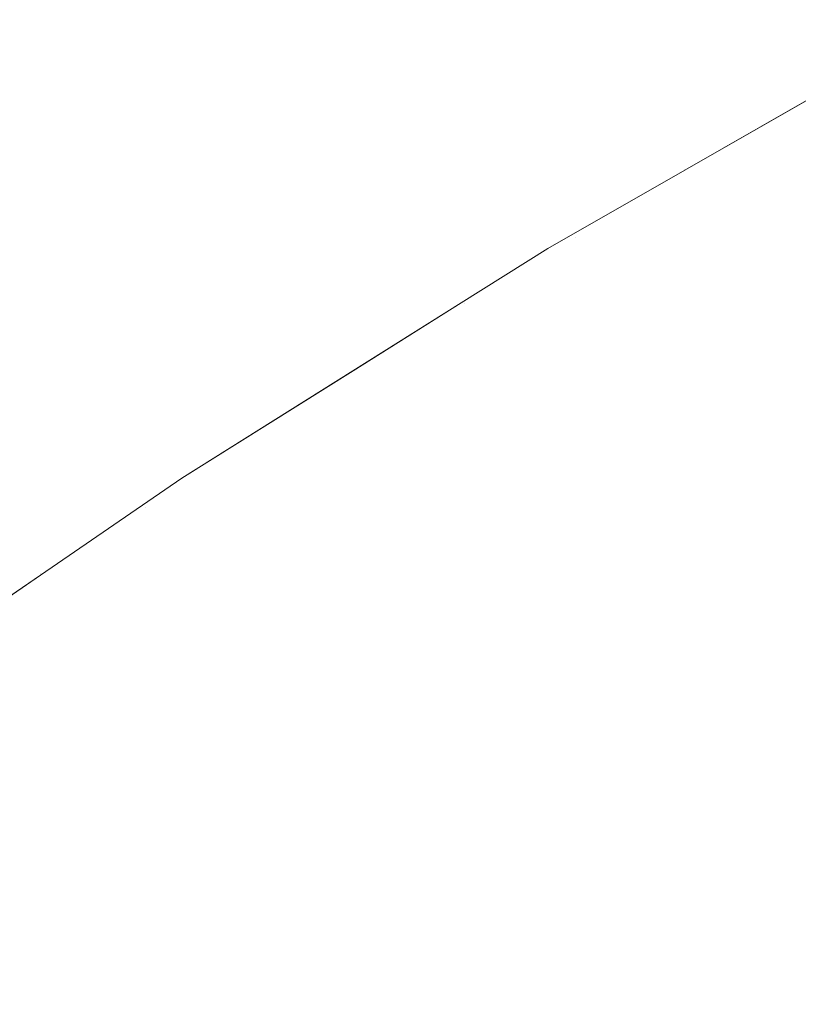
# Model space of a CAD drawing. Header units: centimetres. Extents: x -44.1 to 45.2, y 4.2 to 6.
# Tile 82 of 256: x -44.051 to -44.0399, y 5.9599 to 5.9739. Entities that reach past the tile are written whole.
import ezdxf

# ---------------------------------------------------------------- set-up
doc = ezdxf.new("R2010")
doc.units = ezdxf.units.CM
doc.header["$LTSCALE"] = 2.54
doc.layers.add('Lucido design-1', color=7, linetype='Continuous')

# ---------------------------------------------------------------- blocks, each defined once
blk = doc.blocks.new('Gruppo-4-1')
at = {"color": 7, "linetype": 'Continuous', "lineweight": 9}
for points, invisible_edges in [([(-44.038257, 5.973602, -2312.420608), (-44.03781, 5.973864, -2312.42217), (-44.041536, 5.971731, -2312.42217)], 9), ([(-44.041536, 5.971731, -2312.42217), (-44.03781, 5.973864, -2312.42217), (-44.03781, 5.973864, -2313.02217), (-44.03991, 5.972661, -2313.02217)], 10), ([(-44.041536, 5.971731, -2312.42217), (-44.041537, 5.971748, -2312.420608), (-44.038257, 5.973602, -2312.420608)], 11), ([(-44.041537, 5.971748, -2312.420608), (-44.041494, 5.971722, -2312.419046), (-44.038215, 5.973575, -2312.419046), (-44.038257, 5.973602, -2312.420608)], 15), ([(-44.038146, 5.973531, -2312.417485), (-44.038215, 5.973575, -2312.419046), (-44.041494, 5.971722, -2312.419046), (-44.041423, 5.971678, -2312.417485)], 15), ([(-44.041423, 5.971678, -2312.417485), (-44.041323, 5.971617, -2312.415926), (-44.038049, 5.973468, -2312.415926), (-44.038146, 5.973531, -2312.417485)], 15), ([(-44.037925, 5.973387, -2312.414369), (-44.038049, 5.973468, -2312.415926), (-44.041323, 5.971617, -2312.415926), (-44.041195, 5.971538, -2312.414369)], 15), ([(-44.041195, 5.971538, -2312.414369), (-44.041039, 5.971442, -2312.412816), (-44.037773, 5.973289, -2312.412816), (-44.037925, 5.973387, -2312.414369)], 15), ([(-44.037593, 5.973173, -2312.411265), (-44.037773, 5.973289, -2312.412816), (-44.041039, 5.971442, -2312.412816), (-44.040854, 5.971329, -2312.411265)], 15), ([(-44.040854, 5.971329, -2312.411265), (-44.040642, 5.971199, -2312.409719), (-44.037387, 5.973039, -2312.409719), (-44.037593, 5.973173, -2312.411265)], 15), ([(-44.037153, 5.972888, -2312.408177), (-44.037387, 5.973039, -2312.409719), (-44.040642, 5.971199, -2312.409719), (-44.040401, 5.971052, -2312.408177)], 15), ([(-44.040401, 5.971052, -2312.408177), (-44.040133, 5.970887, -2312.40664), (-44.036893, 5.972719, -2312.40664), (-44.037153, 5.972888, -2312.408177)], 15), ([(-44.03991, 5.972661, -2313.02217), (-44.041536, 5.971731, -2313.02217), (-44.041536, 5.971731, -2312.42217)], 10), ([(-44.039869, 5.972653, -2313.025294), (-44.041494, 5.971722, -2313.025294), (-44.041536, 5.971731, -2313.02217), (-44.03991, 5.972661, -2313.02217)], 11), ([(-44.039701, 5.972546, -2313.028414), (-44.041323, 5.971617, -2313.028414), (-44.041494, 5.971722, -2313.025294), (-44.039869, 5.972653, -2313.025294)], 15), ([(-44.036606, 5.972533, -2312.405108), (-44.036893, 5.972719, -2312.40664), (-44.040133, 5.970887, -2312.40664), (-44.039838, 5.970706, -2312.405108)], 15), ([(-44.03942, 5.97237, -2313.031524), (-44.041039, 5.971442, -2313.031524), (-44.041323, 5.971617, -2313.028414), (-44.039701, 5.972546, -2313.028414)], 15), ([(-44.039029, 5.972123, -2313.034621), (-44.040642, 5.971199, -2313.034621), (-44.041039, 5.971442, -2313.031524), (-44.03942, 5.97237, -2313.031524)], 15), ([(-44.038528, 5.971807, -2313.0377), (-44.040133, 5.970887, -2313.0377), (-44.040642, 5.971199, -2313.034621), (-44.039029, 5.972123, -2313.034621)], 15), ([(-44.037918, 5.971423, -2313.040757), (-44.039515, 5.970508, -2313.040757), (-44.040133, 5.970887, -2313.0377), (-44.038528, 5.971807, -2313.0377)], 15), ([(-44.043475, 5.970621, -2312.42217), (-44.044697, 5.969863, -2312.420608), (-44.041537, 5.971748, -2312.420608)], 11), ([(-44.044697, 5.969863, -2312.420608), (-44.044654, 5.969837, -2312.419046), (-44.041494, 5.971722, -2312.419046), (-44.041537, 5.971748, -2312.420608)], 15), ([(-44.041423, 5.971678, -2312.417485), (-44.041494, 5.971722, -2312.419046), (-44.044654, 5.969837, -2312.419046), (-44.04458, 5.969794, -2312.417485)], 15), ([(-44.04458, 5.969794, -2312.417485), (-44.044478, 5.969735, -2312.415926), (-44.041323, 5.971617, -2312.415926), (-44.041423, 5.971678, -2312.417485)], 15), ([(-44.041537, 5.971748, -2312.420608), (-44.041536, 5.971731, -2312.42217), (-44.043475, 5.970621, -2312.42217)], 9), ([(-44.041536, 5.971731, -2313.02217), (-44.043475, 5.970621, -2313.02217), (-44.043475, 5.970621, -2312.42217), (-44.041536, 5.971731, -2312.42217)], 10), ([(-44.043089, 5.970783, -2313.025294), (-44.043475, 5.970621, -2313.02217), (-44.041536, 5.971731, -2313.02217)], 9), ([(-44.041536, 5.971731, -2313.02217), (-44.041494, 5.971722, -2313.025294), (-44.043089, 5.970783, -2313.025294)], 11), ([(-44.043089, 5.970783, -2313.025294), (-44.041494, 5.971722, -2313.025294), (-44.041323, 5.971617, -2313.028414), (-44.042915, 5.97068, -2313.028414)], 15), ([(-44.041195, 5.971538, -2312.414369), (-44.041323, 5.971617, -2312.415926), (-44.044478, 5.969735, -2312.415926), (-44.044346, 5.969658, -2312.414369)], 15), ([(-44.044346, 5.969658, -2312.414369), (-44.044186, 5.969565, -2312.412816), (-44.041039, 5.971442, -2312.412816), (-44.041195, 5.971538, -2312.414369)], 15), ([(-44.042915, 5.97068, -2313.028414), (-44.041323, 5.971617, -2313.028414), (-44.041039, 5.971442, -2313.031524), (-44.042627, 5.970507, -2313.031524)], 15), ([(-44.040854, 5.971329, -2312.411265), (-44.041039, 5.971442, -2312.412816), (-44.044186, 5.969565, -2312.412816), (-44.043996, 5.969455, -2312.411265)], 15), ([(-44.042627, 5.970507, -2313.031524), (-44.041039, 5.971442, -2313.031524), (-44.040642, 5.971199, -2313.034621), (-44.042225, 5.970267, -2313.034621)], 15), ([(-44.043996, 5.969455, -2312.411265), (-44.043778, 5.969328, -2312.409719), (-44.040642, 5.971199, -2312.409719), (-44.040854, 5.971329, -2312.411265)], 15), ([(-44.040401, 5.971052, -2312.408177), (-44.040642, 5.971199, -2312.409719), (-44.043778, 5.969328, -2312.409719), (-44.043531, 5.969184, -2312.408177)], 15), ([(-44.042225, 5.970267, -2313.034621), (-44.040642, 5.971199, -2313.034621), (-44.040133, 5.970887, -2313.0377), (-44.041709, 5.969959, -2313.0377)], 15), ([(-44.043531, 5.969184, -2312.408177), (-44.043256, 5.969024, -2312.40664), (-44.040133, 5.970887, -2312.40664), (-44.040401, 5.971052, -2312.408177)], 15), ([(-44.039838, 5.970706, -2312.405108), (-44.040133, 5.970887, -2312.40664), (-44.043256, 5.969024, -2312.40664), (-44.042953, 5.968848, -2312.405108)], 15), ([(-44.041709, 5.969959, -2313.0377), (-44.040133, 5.970887, -2313.0377), (-44.039515, 5.970508, -2313.040757), (-44.041083, 5.969585, -2313.040757)], 15), ([(-44.043475, 5.970621, -2313.02217), (-44.043089, 5.970783, -2313.025294), (-44.044654, 5.969837, -2313.025294)], 11), ([(-44.042915, 5.97068, -2313.028414), (-44.044478, 5.969735, -2313.028414), (-44.044654, 5.969837, -2313.025294), (-44.043089, 5.970783, -2313.025294)], 15), ([(-44.042953, 5.968848, -2312.405108), (-44.042621, 5.968655, -2312.403583), (-44.039515, 5.970508, -2312.403583), (-44.039838, 5.970706, -2312.405108)], 15), ([(-44.043475, 5.970621, -2312.42217), (-44.0447, 5.969852, -2312.42217), (-44.044697, 5.969863, -2312.420608)], 10), ([(-44.0447, 5.969852, -2312.42217), (-44.043475, 5.970621, -2312.42217), (-44.043475, 5.970621, -2313.02217), (-44.0447, 5.969852, -2313.02217)], 10), ([(-44.044654, 5.969837, -2313.025294), (-44.0447, 5.969852, -2313.02217), (-44.043475, 5.970621, -2313.02217)], 9), ([(-44.042627, 5.970507, -2313.031524), (-44.044186, 5.969565, -2313.031524), (-44.044478, 5.969735, -2313.028414), (-44.042915, 5.97068, -2313.028414)], 15), ([(-44.042225, 5.970267, -2313.034621), (-44.043778, 5.969328, -2313.034621), (-44.044186, 5.969565, -2313.031524), (-44.042627, 5.970507, -2313.031524)], 15), ([(-44.039165, 5.970293, -2312.402065), (-44.039515, 5.970508, -2312.403583), (-44.042621, 5.968655, -2312.403583), (-44.042262, 5.968446, -2312.402065)], 15), ([(-44.041083, 5.969585, -2313.040757), (-44.039515, 5.970508, -2313.040757), (-44.038788, 5.970062, -2313.043786), (-44.040346, 5.969145, -2313.043786)], 15), ([(-44.042262, 5.968446, -2312.402065), (-44.041875, 5.968221, -2312.400554), (-44.038788, 5.970062, -2312.400554), (-44.039165, 5.970293, -2312.402065)], 15), ([(-44.041709, 5.969959, -2313.0377), (-44.043256, 5.969024, -2313.0377), (-44.043778, 5.969328, -2313.034621), (-44.042225, 5.970267, -2313.034621)], 15), ([(-44.038385, 5.969815, -2312.39905), (-44.038788, 5.970062, -2312.400554), (-44.041875, 5.968221, -2312.400554), (-44.041461, 5.96798, -2312.39905)], 15), ([(-44.040346, 5.969145, -2313.043786), (-44.038788, 5.970062, -2313.043786), (-44.037956, 5.969552, -2313.046785), (-44.039502, 5.968641, -2313.046785)], 15), ([(-44.044697, 5.969863, -2312.420608), (-44.0447, 5.969852, -2312.42217), (-44.048657, 5.96737, -2312.42217), (-44.047739, 5.967949, -2312.420608)], 13), ([(-44.047739, 5.967949, -2312.420608), (-44.047694, 5.967924, -2312.419046), (-44.044654, 5.969837, -2312.419046), (-44.044697, 5.969863, -2312.420608)], 15), ([(-44.041083, 5.969585, -2313.040757), (-44.042621, 5.968655, -2313.040757), (-44.043256, 5.969024, -2313.0377), (-44.041709, 5.969959, -2313.0377)], 15), ([(-44.048657, 5.96737, -2312.42217), (-44.0447, 5.969852, -2312.42217), (-44.0447, 5.969852, -2313.02217), (-44.046232, 5.968891, -2313.02217)], 10), ([(-44.04458, 5.969794, -2312.417485), (-44.044654, 5.969837, -2312.419046), (-44.047694, 5.967924, -2312.419046), (-44.047619, 5.967883, -2312.417485)], 15), ([(-44.047619, 5.967883, -2312.417485), (-44.047514, 5.967825, -2312.415926), (-44.044478, 5.969735, -2312.415926), (-44.04458, 5.969794, -2312.417485)], 15), ([(-44.044346, 5.969658, -2312.414369), (-44.044478, 5.969735, -2312.415926), (-44.047514, 5.967825, -2312.415926), (-44.047379, 5.967751, -2312.414369)], 15), ([(-44.046232, 5.968891, -2313.02217), (-44.0447, 5.969852, -2313.02217), (-44.044654, 5.969837, -2313.025294), (-44.046189, 5.968884, -2313.025294)], 14), ([(-44.046189, 5.968884, -2313.025294), (-44.044654, 5.969837, -2313.025294), (-44.044478, 5.969735, -2313.028414), (-44.046011, 5.968783, -2313.028414)], 15), ([(-44.046011, 5.968783, -2313.028414), (-44.044478, 5.969735, -2313.028414), (-44.044186, 5.969565, -2313.031524), (-44.045715, 5.968616, -2313.031524)], 15), ([(-44.041461, 5.96798, -2312.39905), (-44.04102, 5.967724, -2312.397555), (-44.037956, 5.969552, -2312.397555), (-44.038385, 5.969815, -2312.39905)], 15), ([(-44.047379, 5.967751, -2312.414369), (-44.047215, 5.96766, -2312.412816), (-44.044186, 5.969565, -2312.412816), (-44.044346, 5.969658, -2312.414369)], 15), ([(-44.040346, 5.969145, -2313.043786), (-44.041875, 5.968221, -2313.043786), (-44.042621, 5.968655, -2313.040757), (-44.041083, 5.969585, -2313.040757)], 15), ([(-44.043996, 5.969455, -2312.411265), (-44.044186, 5.969565, -2312.412816), (-44.047215, 5.96766, -2312.412816), (-44.04702, 5.967553, -2312.411265)], 15), ([(-44.04702, 5.967553, -2312.411265), (-44.046797, 5.967429, -2312.409719), (-44.043778, 5.969328, -2312.409719), (-44.043996, 5.969455, -2312.411265)], 15), ([(-44.045715, 5.968616, -2313.031524), (-44.044186, 5.969565, -2313.031524), (-44.043778, 5.969328, -2313.034621), (-44.045302, 5.968382, -2313.034621)], 15), ([(-44.0375, 5.969272, -2312.396068), (-44.037956, 5.969552, -2312.397555), (-44.04102, 5.967724, -2312.397555), (-44.040552, 5.967452, -2312.396068)], 15), ([(-44.043531, 5.969184, -2312.408177), (-44.043778, 5.969328, -2312.409719), (-44.046797, 5.967429, -2312.409719), (-44.046543, 5.96729, -2312.408177)], 15), ([(-44.045302, 5.968382, -2313.034621), (-44.043778, 5.969328, -2313.034621), (-44.043256, 5.969024, -2313.0377), (-44.044773, 5.968082, -2313.0377)], 15), ([(-44.046543, 5.96729, -2312.408177), (-44.046261, 5.967134, -2312.40664), (-44.043256, 5.969024, -2312.40664), (-44.043531, 5.969184, -2312.408177)], 15), ([(-44.040552, 5.967452, -2312.396068), (-44.040058, 5.967165, -2312.39459), (-44.037019, 5.968977, -2312.39459), (-44.0375, 5.969272, -2312.396068)], 15), ([(-44.042953, 5.968848, -2312.405108), (-44.043256, 5.969024, -2312.40664), (-44.046261, 5.967134, -2312.40664), (-44.04595, 5.966962, -2312.405108)], 15), ([(-44.044773, 5.968082, -2313.0377), (-44.043256, 5.969024, -2313.0377), (-44.042621, 5.968655, -2313.040757), (-44.04413, 5.967718, -2313.040757)], 15), ([(-44.039502, 5.968641, -2313.046785), (-44.04102, 5.967724, -2313.046785), (-44.041875, 5.968221, -2313.043786), (-44.040346, 5.969145, -2313.043786)], 15), ([(-44.046232, 5.968891, -2313.02217), (-44.048657, 5.96737, -2313.02217), (-44.048657, 5.96737, -2312.42217)], 10), ([(-44.046189, 5.968884, -2313.025294), (-44.047694, 5.967924, -2313.025294), (-44.048657, 5.96737, -2313.02217), (-44.046232, 5.968891, -2313.02217)], 11), ([(-44.046011, 5.968783, -2313.028414), (-44.047514, 5.967825, -2313.028414), (-44.047694, 5.967924, -2313.025294), (-44.046189, 5.968884, -2313.025294)], 15), ([(-44.036513, 5.968667, -2312.393122), (-44.037019, 5.968977, -2312.39459), (-44.040058, 5.967165, -2312.39459), (-44.039538, 5.966862, -2312.393122)], 15), ([(-44.045715, 5.968616, -2313.031524), (-44.047215, 5.96766, -2313.031524), (-44.047514, 5.967825, -2313.028414), (-44.046011, 5.968783, -2313.028414)], 15), ([(-44.04595, 5.966962, -2312.405108), (-44.04561, 5.966775, -2312.403583), (-44.042621, 5.968655, -2312.403583), (-44.042953, 5.968848, -2312.405108)], 15), ([(-44.045302, 5.968382, -2313.034621), (-44.046797, 5.967429, -2313.034621), (-44.047215, 5.96766, -2313.031524), (-44.045715, 5.968616, -2313.031524)], 15), ([(-44.042262, 5.968446, -2312.402065), (-44.042621, 5.968655, -2312.403583), (-44.04561, 5.966775, -2312.403583), (-44.045242, 5.966572, -2312.402065)], 15), ([(-44.04413, 5.967718, -2313.040757), (-44.042621, 5.968655, -2313.040757), (-44.041875, 5.968221, -2313.043786), (-44.043374, 5.96729, -2313.043786)], 15), ([(-44.038553, 5.968074, -2313.04975), (-44.040058, 5.967165, -2313.04975), (-44.04102, 5.967724, -2313.046785), (-44.039502, 5.968641, -2313.046785)], 15), ([(-44.044773, 5.968082, -2313.0377), (-44.046261, 5.967134, -2313.0377), (-44.046797, 5.967429, -2313.034621), (-44.045302, 5.968382, -2313.034621)], 15), ([(-44.045242, 5.966572, -2312.402065), (-44.044845, 5.966353, -2312.400554), (-44.041875, 5.968221, -2312.400554), (-44.042262, 5.968446, -2312.402065)], 15), ([(-44.041461, 5.96798, -2312.39905), (-44.041875, 5.968221, -2312.400554), (-44.044845, 5.966353, -2312.400554), (-44.04442, 5.966119, -2312.39905)], 15), ([(-44.043374, 5.96729, -2313.043786), (-44.041875, 5.968221, -2313.043786), (-44.04102, 5.967724, -2313.046785), (-44.042508, 5.9668, -2313.046785)], 15), ([(-44.04413, 5.967718, -2313.040757), (-44.04561, 5.966775, -2313.040757), (-44.046261, 5.967134, -2313.0377), (-44.044773, 5.968082, -2313.0377)], 15), ([(-44.037501, 5.967446, -2313.052675), (-44.038992, 5.966545, -2313.052675), (-44.040058, 5.967165, -2313.04975), (-44.038553, 5.968074, -2313.04975)], 15), ([(-44.050662, 5.966011, -2312.420608), (-44.047739, 5.967949, -2312.420608), (-44.048657, 5.96737, -2312.42217)], 11), ([(-44.050662, 5.966011, -2312.420608), (-44.050616, 5.965987, -2312.419046), (-44.047694, 5.967924, -2312.419046), (-44.047739, 5.967949, -2312.420608)], 15), ([(-44.047619, 5.967883, -2312.417485), (-44.047694, 5.967924, -2312.419046), (-44.050616, 5.965987, -2312.419046), (-44.050539, 5.965947, -2312.417485)], 15), ([(-44.048657, 5.96737, -2313.02217), (-44.047694, 5.967924, -2313.025294), (-44.04917, 5.966959, -2313.025294)], 11), ([(-44.04917, 5.966959, -2313.025294), (-44.047694, 5.967924, -2313.025294), (-44.047514, 5.967825, -2313.028414), (-44.048988, 5.966861, -2313.028414)], 15), ([(-44.04442, 5.966119, -2312.39905), (-44.043968, 5.965869, -2312.397555), (-44.04102, 5.967724, -2312.397555), (-44.041461, 5.96798, -2312.39905)], 15), ([(-44.050539, 5.965947, -2312.417485), (-44.050432, 5.965891, -2312.415926), (-44.047514, 5.967825, -2312.415926), (-44.047619, 5.967883, -2312.417485)], 15), ([(-44.047379, 5.967751, -2312.414369), (-44.047514, 5.967825, -2312.415926), (-44.050432, 5.965891, -2312.415926), (-44.050293, 5.965819, -2312.414369)], 15), ([(-44.048988, 5.966861, -2313.028414), (-44.047514, 5.967825, -2313.028414), (-44.047215, 5.96766, -2313.031524), (-44.048685, 5.966698, -2313.031524)], 15), ([(-44.050293, 5.965819, -2312.414369), (-44.050125, 5.96573, -2312.412816), (-44.047215, 5.96766, -2312.412816), (-44.047379, 5.967751, -2312.414369)], 15), ([(-44.04702, 5.967553, -2312.411265), (-44.047215, 5.96766, -2312.412816), (-44.050125, 5.96573, -2312.412816), (-44.049926, 5.965626, -2312.411265)], 15), ([(-44.048685, 5.966698, -2313.031524), (-44.047215, 5.96766, -2313.031524), (-44.046797, 5.967429, -2313.034621), (-44.048261, 5.966471, -2313.034621)], 15), ([(-44.043374, 5.96729, -2313.043786), (-44.044845, 5.966353, -2313.043786), (-44.04561, 5.966775, -2313.040757), (-44.04413, 5.967718, -2313.040757)], 15), ([(-44.040552, 5.967452, -2312.396068), (-44.04102, 5.967724, -2312.397555), (-44.043968, 5.965869, -2312.397555), (-44.043488, 5.965605, -2312.396068)], 15), ([(-44.042508, 5.9668, -2313.046785), (-44.04102, 5.967724, -2313.046785), (-44.040058, 5.967165, -2313.04975), (-44.041534, 5.966248, -2313.04975)], 15), ([(-44.049926, 5.965626, -2312.411265), (-44.049697, 5.965506, -2312.409719), (-44.046797, 5.967429, -2312.409719), (-44.04702, 5.967553, -2312.411265)], 15), ([(-44.048657, 5.96737, -2312.42217), (-44.050661, 5.965996, -2312.42217), (-44.050662, 5.966011, -2312.420608)], 10), ([(-44.050661, 5.965996, -2312.42217), (-44.048657, 5.96737, -2312.42217), (-44.048657, 5.96737, -2313.02217), (-44.050661, 5.965996, -2313.02217)], 10), ([(-44.04917, 5.966959, -2313.025294), (-44.050616, 5.965987, -2313.025294), (-44.050661, 5.965996, -2313.02217), (-44.048657, 5.96737, -2313.02217)], 11), ([(-44.046543, 5.96729, -2312.408177), (-44.046797, 5.967429, -2312.409719), (-44.049697, 5.965506, -2312.409719), (-44.049438, 5.965371, -2312.408177)], 15), ([(-44.048261, 5.966471, -2313.034621), (-44.046797, 5.967429, -2313.034621), (-44.046261, 5.967134, -2313.0377), (-44.04772, 5.96618, -2313.0377)], 15), ([(-44.043488, 5.965605, -2312.396068), (-44.042982, 5.965325, -2312.39459), (-44.040058, 5.967165, -2312.39459), (-44.040552, 5.967452, -2312.396068)], 15), ([(-44.049438, 5.965371, -2312.408177), (-44.049149, 5.965219, -2312.40664), (-44.046261, 5.967134, -2312.40664), (-44.046543, 5.96729, -2312.408177)], 15), ([(-44.042508, 5.9668, -2313.046785), (-44.043968, 5.965869, -2313.046785), (-44.044845, 5.966353, -2313.043786), (-44.043374, 5.96729, -2313.043786)], 15), ([(-44.04595, 5.966962, -2312.405108), (-44.046261, 5.967134, -2312.40664), (-44.049149, 5.965219, -2312.40664), (-44.04883, 5.965053, -2312.405108)], 15), ([(-44.04772, 5.96618, -2313.0377), (-44.046261, 5.967134, -2313.0377), (-44.04561, 5.966775, -2313.040757), (-44.047061, 5.965826, -2313.040757)], 15), ([(-44.039538, 5.966862, -2312.393122), (-44.040058, 5.967165, -2312.39459), (-44.042982, 5.965325, -2312.39459), (-44.042449, 5.965031, -2312.393122)], 15), ([(-44.041534, 5.966248, -2313.04975), (-44.040058, 5.967165, -2313.04975), (-44.038992, 5.966545, -2313.052675), (-44.040455, 5.965637, -2313.052675)], 15), ([(-44.048988, 5.966861, -2313.028414), (-44.050432, 5.965891, -2313.028414), (-44.050616, 5.965987, -2313.025294), (-44.04917, 5.966959, -2313.025294)], 15), ([(-44.04883, 5.965053, -2312.405108), (-44.048482, 5.964871, -2312.403583), (-44.04561, 5.966775, -2312.403583), (-44.04595, 5.966962, -2312.405108)], 15), ([(-44.048685, 5.966698, -2313.031524), (-44.050125, 5.96573, -2313.031524), (-44.050432, 5.965891, -2313.028414), (-44.048988, 5.966861, -2313.028414)], 15), ([(-44.041534, 5.966248, -2313.04975), (-44.042982, 5.965325, -2313.04975), (-44.043968, 5.965869, -2313.046785), (-44.042508, 5.9668, -2313.046785)], 15), ([(-44.042449, 5.965031, -2312.393122), (-44.041889, 5.964723, -2312.391665), (-44.038992, 5.966545, -2312.391665), (-44.039538, 5.966862, -2312.393122)], 15), ([(-44.048261, 5.966471, -2313.034621), (-44.049697, 5.965506, -2313.034621), (-44.050125, 5.96573, -2313.031524), (-44.048685, 5.966698, -2313.031524)], 15), ([(-44.045242, 5.966572, -2312.402065), (-44.04561, 5.966775, -2312.403583), (-44.048482, 5.964871, -2312.403583), (-44.048105, 5.964673, -2312.402065)], 15), ([(-44.047061, 5.965826, -2313.040757), (-44.04561, 5.966775, -2313.040757), (-44.044845, 5.966353, -2313.043786), (-44.046286, 5.96541, -2313.043786)], 15), ([(-44.048105, 5.964673, -2312.402065), (-44.047699, 5.964461, -2312.400554), (-44.044845, 5.966353, -2312.400554), (-44.045242, 5.966572, -2312.402065)], 15), ([(-44.038421, 5.966213, -2312.390218), (-44.038992, 5.966545, -2312.391665), (-44.041889, 5.964723, -2312.391665), (-44.041304, 5.9644, -2312.390218)], 15), ([(-44.040455, 5.965637, -2313.052675), (-44.038992, 5.966545, -2313.052675), (-44.037825, 5.965866, -2313.055559), (-44.039273, 5.964968, -2313.055559)], 15), ([(-44.04772, 5.96618, -2313.0377), (-44.049149, 5.965219, -2313.0377), (-44.049697, 5.965506, -2313.034621), (-44.048261, 5.966471, -2313.034621)], 15), ([(-44.04442, 5.966119, -2312.39905), (-44.044845, 5.966353, -2312.400554), (-44.047699, 5.964461, -2312.400554), (-44.047264, 5.964233, -2312.39905)], 15), ([(-44.046286, 5.96541, -2313.043786), (-44.044845, 5.966353, -2313.043786), (-44.043968, 5.965869, -2313.046785), (-44.045399, 5.964933, -2313.046785)], 15), ([(-44.040455, 5.965637, -2313.052675), (-44.041889, 5.964723, -2313.052675), (-44.042982, 5.965325, -2313.04975), (-44.041534, 5.966248, -2313.04975)], 15), ([(-44.047061, 5.965826, -2313.040757), (-44.048482, 5.964871, -2313.040757), (-44.049149, 5.965219, -2313.0377), (-44.04772, 5.96618, -2313.0377)], 15), ([(-44.047264, 5.964233, -2312.39905), (-44.046801, 5.963991, -2312.397555), (-44.043968, 5.965869, -2312.397555), (-44.04442, 5.966119, -2312.39905)], 15), ([(-44.041304, 5.9644, -2312.390218), (-44.040693, 5.964063, -2312.388781), (-44.037825, 5.965866, -2312.388781), (-44.038421, 5.966213, -2312.390218)], 15), ([(-44.053466, 5.964052, -2312.420608), (-44.053419, 5.964029, -2312.419046), (-44.050616, 5.965987, -2312.419046), (-44.050662, 5.966011, -2312.420608)], 15), ([(-44.053389, 5.964127, -2312.42217), (-44.053466, 5.964052, -2312.420608), (-44.050662, 5.966011, -2312.420608)], 11), ([(-44.050539, 5.965947, -2312.417485), (-44.050616, 5.965987, -2312.419046), (-44.053419, 5.964029, -2312.419046), (-44.053341, 5.96399, -2312.417485)], 15), ([(-44.050662, 5.966011, -2312.420608), (-44.050661, 5.965996, -2312.42217), (-44.053389, 5.964127, -2312.42217)], 9), ([(-44.050661, 5.965996, -2313.02217), (-44.052081, 5.965023, -2313.02217), (-44.053389, 5.964127, -2312.42217), (-44.050661, 5.965996, -2312.42217)], 10), ([(-44.053341, 5.96399, -2312.417485), (-44.053231, 5.963935, -2312.415926), (-44.050432, 5.965891, -2312.415926), (-44.050539, 5.965947, -2312.417485)], 15), ([(-44.052081, 5.965023, -2313.02217), (-44.050661, 5.965996, -2313.02217), (-44.050616, 5.965987, -2313.025294), (-44.052032, 5.96501, -2313.025294)], 14), ([(-44.052032, 5.96501, -2313.025294), (-44.050616, 5.965987, -2313.025294), (-44.050432, 5.965891, -2313.028414), (-44.051846, 5.964915, -2313.028414)], 15), ([(-44.050293, 5.965819, -2312.414369), (-44.050432, 5.965891, -2312.415926), (-44.053231, 5.963935, -2312.415926), (-44.05309, 5.963865, -2312.414369)], 15), ([(-44.05309, 5.963865, -2312.414369), (-44.052918, 5.963779, -2312.412816), (-44.050125, 5.96573, -2312.412816), (-44.050293, 5.965819, -2312.414369)], 15), ([(-44.051846, 5.964915, -2313.028414), (-44.050432, 5.965891, -2313.028414), (-44.050125, 5.96573, -2313.031524), (-44.051536, 5.964757, -2313.031524)], 15), ([(-44.046286, 5.96541, -2313.043786), (-44.047699, 5.964461, -2313.043786), (-44.048482, 5.964871, -2313.040757), (-44.047061, 5.965826, -2313.040757)], 15), ([(-44.043488, 5.965605, -2312.396068), (-44.043968, 5.965869, -2312.397555), (-44.046801, 5.963991, -2312.397555), (-44.04631, 5.963734, -2312.396068)], 15), ([(-44.045399, 5.964933, -2313.046785), (-44.043968, 5.965869, -2313.046785), (-44.042982, 5.965325, -2313.04975), (-44.044401, 5.964397, -2313.04975)], 15), ([(-44.037205, 5.965506, -2312.387357), (-44.037825, 5.965866, -2312.388781), (-44.040693, 5.964063, -2312.388781), (-44.040057, 5.963712, -2312.387357)], 15), ([(-44.049926, 5.965626, -2312.411265), (-44.050125, 5.96573, -2312.412816), (-44.052918, 5.963779, -2312.412816), (-44.052714, 5.963678, -2312.411265)], 15), ([(-44.051536, 5.964757, -2313.031524), (-44.050125, 5.96573, -2313.031524), (-44.049697, 5.965506, -2313.034621), (-44.051103, 5.964537, -2313.034621)], 15), ([(-44.052714, 5.963678, -2312.411265), (-44.05248, 5.963562, -2312.409719), (-44.049697, 5.965506, -2312.409719), (-44.049926, 5.965626, -2312.411265)], 15), ([(-44.04631, 5.963734, -2312.396068), (-44.045792, 5.963462, -2312.39459), (-44.042982, 5.965325, -2312.39459), (-44.043488, 5.965605, -2312.396068)], 15), ([(-44.039273, 5.964968, -2313.055559), (-44.040693, 5.964063, -2313.055559), (-44.041889, 5.964723, -2313.052675), (-44.040455, 5.965637, -2313.052675)], 15), ([(-44.049438, 5.965371, -2312.408177), (-44.049697, 5.965506, -2312.409719), (-44.05248, 5.963562, -2312.409719), (-44.052215, 5.96343, -2312.408177)], 15), ([(-44.051103, 5.964537, -2313.034621), (-44.049697, 5.965506, -2313.034621), (-44.049149, 5.965219, -2313.0377), (-44.050549, 5.964254, -2313.0377)], 15), ([(-44.045399, 5.964933, -2313.046785), (-44.046801, 5.963991, -2313.046785), (-44.047699, 5.964461, -2313.043786), (-44.046286, 5.96541, -2313.043786)], 15), ([(-44.040057, 5.963712, -2312.387357), (-44.039396, 5.963348, -2312.385944), (-44.036561, 5.965131, -2312.385944), (-44.037205, 5.965506, -2312.387357)], 15), ([(-44.052215, 5.96343, -2312.408177), (-44.05192, 5.963284, -2312.40664), (-44.049149, 5.965219, -2312.40664), (-44.049438, 5.965371, -2312.408177)], 15), ([(-44.042449, 5.965031, -2312.393122), (-44.042982, 5.965325, -2312.39459), (-44.045792, 5.963462, -2312.39459), (-44.045246, 5.963177, -2312.393122)], 15), ([(-44.044401, 5.964397, -2313.04975), (-44.042982, 5.965325, -2313.04975), (-44.041889, 5.964723, -2313.052675), (-44.043295, 5.963802, -2313.052675)], 15), ([(-44.04883, 5.965053, -2312.405108), (-44.049149, 5.965219, -2312.40664), (-44.05192, 5.963284, -2312.40664), (-44.051594, 5.963122, -2312.405108)], 15), ([(-44.050549, 5.964254, -2313.0377), (-44.049149, 5.965219, -2313.0377), (-44.048482, 5.964871, -2313.040757), (-44.049875, 5.96391, -2313.040757)], 15), ([(-44.051594, 5.963122, -2312.405108), (-44.051238, 5.962945, -2312.403583), (-44.048482, 5.964871, -2312.403583), (-44.04883, 5.965053, -2312.405108)], 15), ([(-44.045246, 5.963177, -2312.393122), (-44.044673, 5.962877, -2312.391665), (-44.041889, 5.964723, -2312.391665), (-44.042449, 5.965031, -2312.393122)], 15), ([(-44.048105, 5.964673, -2312.402065), (-44.048482, 5.964871, -2312.403583), (-44.051238, 5.962945, -2312.403583), (-44.050853, 5.962754, -2312.402065)], 15), ([(-44.049875, 5.96391, -2313.040757), (-44.048482, 5.964871, -2313.040757), (-44.047699, 5.964461, -2313.043786), (-44.049083, 5.963506, -2313.043786)], 15), ([(-44.044401, 5.964397, -2313.04975), (-44.045792, 5.963462, -2313.04975), (-44.046801, 5.963991, -2313.046785), (-44.045399, 5.964933, -2313.046785)], 15), ([(-44.037992, 5.964242, -2313.058396), (-44.039396, 5.963348, -2313.058396), (-44.040693, 5.964063, -2313.055559), (-44.039273, 5.964968, -2313.055559)], 15), ([(-44.041304, 5.9644, -2312.390218), (-44.041889, 5.964723, -2312.391665), (-44.044673, 5.962877, -2312.391665), (-44.044074, 5.962563, -2312.390218)], 15), ([(-44.043295, 5.963802, -2313.052675), (-44.041889, 5.964723, -2313.052675), (-44.040693, 5.964063, -2313.055559), (-44.042085, 5.963152, -2313.055559)], 15), ([(-44.050853, 5.962754, -2312.402065), (-44.050438, 5.962547, -2312.400554), (-44.047699, 5.964461, -2312.400554), (-44.048105, 5.964673, -2312.402065)], 15), ([(-44.050549, 5.964254, -2313.0377), (-44.05192, 5.963284, -2313.0377), (-44.05248, 5.963562, -2313.034621), (-44.051103, 5.964537, -2313.034621)], 15), ([(-44.047264, 5.964233, -2312.39905), (-44.047699, 5.964461, -2312.400554), (-44.050438, 5.962547, -2312.400554), (-44.049993, 5.962327, -2312.39905)], 15), ([(-44.049083, 5.963506, -2313.043786), (-44.047699, 5.964461, -2313.043786), (-44.046801, 5.963991, -2313.046785), (-44.048175, 5.963044, -2313.046785)], 15), ([(-44.043295, 5.963802, -2313.052675), (-44.044673, 5.962877, -2313.052675), (-44.045792, 5.963462, -2313.04975), (-44.044401, 5.964397, -2313.04975)], 15), ([(-44.044074, 5.962563, -2312.390218), (-44.043448, 5.962236, -2312.388781), (-44.040693, 5.964063, -2312.388781), (-44.041304, 5.9644, -2312.390218)], 15), ([(-44.049875, 5.96391, -2313.040757), (-44.051238, 5.962945, -2313.040757), (-44.05192, 5.963284, -2313.0377), (-44.050549, 5.964254, -2313.0377)], 15), ([(-44.049993, 5.962327, -2312.39905), (-44.04952, 5.962092, -2312.397555), (-44.046801, 5.963991, -2312.397555), (-44.047264, 5.964233, -2312.39905)], 15), ([(-44.040057, 5.963712, -2312.387357), (-44.040693, 5.964063, -2312.388781), (-44.043448, 5.962236, -2312.388781), (-44.042797, 5.961895, -2312.387357)], 15), ([(-44.042085, 5.963152, -2313.055559), (-44.040693, 5.964063, -2313.055559), (-44.039396, 5.963348, -2313.058396), (-44.040772, 5.962447, -2313.058396)], 15), ([(-44.049083, 5.963506, -2313.043786), (-44.050438, 5.962547, -2313.043786), (-44.051238, 5.962945, -2313.040757), (-44.049875, 5.96391, -2313.040757)], 15), ([(-44.04631, 5.963734, -2312.396068), (-44.046801, 5.963991, -2312.397555), (-44.04952, 5.962092, -2312.397555), (-44.049018, 5.961842, -2312.396068)], 15), ([(-44.048175, 5.963044, -2313.046785), (-44.046801, 5.963991, -2313.046785), (-44.045792, 5.963462, -2313.04975), (-44.047154, 5.962523, -2313.04975)], 15), ([(-44.049018, 5.961842, -2312.396068), (-44.048488, 5.961579, -2312.39459), (-44.045792, 5.963462, -2312.39459), (-44.04631, 5.963734, -2312.396068)], 15), ([(-44.042085, 5.963152, -2313.055559), (-44.043448, 5.962236, -2313.055559), (-44.044673, 5.962877, -2313.052675), (-44.043295, 5.963802, -2313.052675)], 15), ([(-44.042797, 5.961895, -2312.387357), (-44.042121, 5.961541, -2312.385944), (-44.039396, 5.963348, -2312.385944), (-44.040057, 5.963712, -2312.387357)], 15), ([(-44.048175, 5.963044, -2313.046785), (-44.04952, 5.962092, -2313.046785), (-44.050438, 5.962547, -2313.043786), (-44.049083, 5.963506, -2313.043786)], 15), ([(-44.045246, 5.963177, -2312.393122), (-44.045792, 5.963462, -2312.39459), (-44.048488, 5.961579, -2312.39459), (-44.04793, 5.961302, -2312.393122)], 15), ([(-44.047154, 5.962523, -2313.04975), (-44.045792, 5.963462, -2313.04975), (-44.044673, 5.962877, -2313.052675), (-44.046023, 5.961946, -2313.052675)], 15), ([(-44.038711, 5.96297, -2312.384543), (-44.039396, 5.963348, -2312.385944), (-44.042121, 5.961541, -2312.385944), (-44.04142, 5.961174, -2312.384543)], 15), ([(-44.040772, 5.962447, -2313.058396), (-44.039396, 5.963348, -2313.058396), (-44.038003, 5.962579, -2313.061185), (-44.039362, 5.961689, -2313.061185)], 15), ([(-44.04793, 5.961302, -2312.393122), (-44.047344, 5.961011, -2312.391665), (-44.044673, 5.962877, -2312.391665), (-44.045246, 5.963177, -2312.393122)], 15), ([(-44.047154, 5.962523, -2313.04975), (-44.048488, 5.961579, -2313.04975), (-44.04952, 5.962092, -2313.046785), (-44.048175, 5.963044, -2313.046785)], 15), ([(-44.040772, 5.962447, -2313.058396), (-44.042121, 5.961541, -2313.058396), (-44.043448, 5.962236, -2313.055559), (-44.042085, 5.963152, -2313.055559)], 15), ([(-44.050853, 5.962754, -2312.402065), (-44.051238, 5.962945, -2312.403583), (-44.053879, 5.961002, -2312.403583), (-44.053485, 5.960816, -2312.402065)], 15), ([(-44.052573, 5.961976, -2313.040757), (-44.051238, 5.962945, -2313.040757), (-44.050438, 5.962547, -2313.043786), (-44.051764, 5.961584, -2313.043786)], 15), ([(-44.04142, 5.961174, -2312.384543), (-44.040694, 5.960794, -2312.383155), (-44.038003, 5.962579, -2312.383155), (-44.038711, 5.96297, -2312.384543)], 15), ([(-44.053485, 5.960816, -2312.402065), (-44.053061, 5.960616, -2312.400554), (-44.050438, 5.962547, -2312.400554), (-44.050853, 5.962754, -2312.402065)], 15), ([(-44.044074, 5.962563, -2312.390218), (-44.044673, 5.962877, -2312.391665), (-44.047344, 5.961011, -2312.391665), (-44.046732, 5.960706, -2312.390218)], 15), ([(-44.046023, 5.961946, -2313.052675), (-44.044673, 5.962877, -2313.052675), (-44.043448, 5.962236, -2313.055559), (-44.044784, 5.961315, -2313.055559)], 15), ([(-44.049993, 5.962327, -2312.39905), (-44.050438, 5.962547, -2312.400554), (-44.053061, 5.960616, -2312.400554), (-44.052608, 5.960402, -2312.39905)], 15), ([(-44.051764, 5.961584, -2313.043786), (-44.050438, 5.962547, -2313.043786), (-44.04952, 5.962092, -2313.046785), (-44.050836, 5.961135, -2313.046785)], 15), ([(-44.046023, 5.961946, -2313.052675), (-44.047344, 5.961011, -2313.052675), (-44.048488, 5.961579, -2313.04975), (-44.047154, 5.962523, -2313.04975)], 15), ([(-44.046732, 5.960706, -2312.390218), (-44.046092, 5.960389, -2312.388781), (-44.043448, 5.962236, -2312.388781), (-44.044074, 5.962563, -2312.390218)], 15), ([(-44.037271, 5.962175, -2312.38178), (-44.038003, 5.962579, -2312.383155), (-44.040694, 5.960794, -2312.383155), (-44.039945, 5.960402, -2312.38178)], 15), ([(-44.052608, 5.960402, -2312.39905), (-44.052125, 5.960174, -2312.397555), (-44.04952, 5.962092, -2312.397555), (-44.049993, 5.962327, -2312.39905)], 15), ([(-44.039362, 5.961689, -2313.061185), (-44.040694, 5.960794, -2313.061185), (-44.042121, 5.961541, -2313.058396), (-44.040772, 5.962447, -2313.058396)], 15), ([(-44.042797, 5.961895, -2312.387357), (-44.043448, 5.962236, -2312.388781), (-44.046092, 5.960389, -2312.388781), (-44.045427, 5.960058, -2312.387357)], 15), ([(-44.044784, 5.961315, -2313.055559), (-44.043448, 5.962236, -2313.055559), (-44.042121, 5.961541, -2313.058396), (-44.043442, 5.96063, -2313.058396)], 15), ([(-44.049018, 5.961842, -2312.396068), (-44.04952, 5.962092, -2312.397555), (-44.052125, 5.960174, -2312.397555), (-44.051612, 5.959933, -2312.396068)], 15), ([(-44.050836, 5.961135, -2313.046785), (-44.04952, 5.962092, -2313.046785), (-44.048488, 5.961579, -2313.04975), (-44.049793, 5.96063, -2313.04975)], 15), ([(-44.039945, 5.960402, -2312.38178), (-44.039172, 5.959998, -2312.380418), (-44.036516, 5.961759, -2312.380418), (-44.037271, 5.962175, -2312.38178)], 15), ([(-44.044784, 5.961315, -2313.055559), (-44.046092, 5.960389, -2313.055559), (-44.047344, 5.961011, -2313.052675), (-44.046023, 5.961946, -2313.052675)], 15), ([(-44.051612, 5.959933, -2312.396068), (-44.051071, 5.959678, -2312.39459), (-44.048488, 5.961579, -2312.39459), (-44.049018, 5.961842, -2312.396068)], 15), ([(-44.045427, 5.960058, -2312.387357), (-44.044735, 5.959715, -2312.385944), (-44.042121, 5.961541, -2312.385944), (-44.042797, 5.961895, -2312.387357)], 15), ([(-44.037857, 5.960881, -2313.063922), (-44.039172, 5.959998, -2313.063922), (-44.040694, 5.960794, -2313.061185), (-44.039362, 5.961689, -2313.061185)], 15), ([(-44.050836, 5.961135, -2313.046785), (-44.052125, 5.960174, -2313.046785), (-44.053061, 5.960616, -2313.043786), (-44.051764, 5.961584, -2313.043786)], 15), ([(-44.04793, 5.961302, -2312.393122), (-44.048488, 5.961579, -2312.39459), (-44.051071, 5.959678, -2312.39459), (-44.050501, 5.959409, -2312.393122)], 15), ([(-44.049793, 5.96063, -2313.04975), (-44.048488, 5.961579, -2313.04975), (-44.047344, 5.961011, -2313.052675), (-44.048638, 5.960071, -2313.052675)], 15), ([(-44.04142, 5.961174, -2312.384543), (-44.042121, 5.961541, -2312.385944), (-44.044735, 5.959715, -2312.385944), (-44.044018, 5.959359, -2312.384543)], 15), ([(-44.043442, 5.96063, -2313.058396), (-44.042121, 5.961541, -2313.058396), (-44.040694, 5.960794, -2313.061185), (-44.041999, 5.959895, -2313.061185)], 15), ([(-44.050501, 5.959409, -2312.393122), (-44.049903, 5.959127, -2312.391665), (-44.047344, 5.961011, -2312.391665), (-44.04793, 5.961302, -2312.393122)], 15), ([(-44.043442, 5.96063, -2313.058396), (-44.044735, 5.959715, -2313.058396), (-44.046092, 5.960389, -2313.055559), (-44.044784, 5.961315, -2313.055559)], 15), ([(-44.049793, 5.96063, -2313.04975), (-44.051071, 5.959678, -2313.04975), (-44.052125, 5.960174, -2313.046785), (-44.050836, 5.961135, -2313.046785)], 15), ([(-44.044018, 5.959359, -2312.384543), (-44.043277, 5.95899, -2312.383155), (-44.040694, 5.960794, -2312.383155), (-44.04142, 5.961174, -2312.384543)], 15), ([(-44.046732, 5.960706, -2312.390218), (-44.047344, 5.961011, -2312.391665), (-44.049903, 5.959127, -2312.391665), (-44.049278, 5.958832, -2312.390218)], 15), ([(-44.048638, 5.960071, -2313.052675), (-44.047344, 5.961011, -2313.052675), (-44.046092, 5.960389, -2313.055559), (-44.047373, 5.959459, -2313.055559)], 15), ([(-44.039945, 5.960402, -2312.38178), (-44.040694, 5.960794, -2312.383155), (-44.043277, 5.95899, -2312.383155), (-44.042511, 5.95861, -2312.38178)], 15), ([(-44.041999, 5.959895, -2313.061185), (-44.040694, 5.960794, -2313.061185), (-44.039172, 5.959998, -2313.063922), (-44.04046, 5.95911, -2313.063922)], 15), ([(-44.049278, 5.958832, -2312.390218), (-44.048625, 5.958524, -2312.388781), (-44.046092, 5.960389, -2312.388781), (-44.046732, 5.960706, -2312.390218)], 15), ([(-44.048638, 5.960071, -2313.052675), (-44.049903, 5.959127, -2313.052675), (-44.051071, 5.959678, -2313.04975), (-44.049793, 5.96063, -2313.04975)], 15), ([(-44.041999, 5.959895, -2313.061185), (-44.043277, 5.95899, -2313.061185), (-44.044735, 5.959715, -2313.058396), (-44.043442, 5.96063, -2313.058396)], 15), ([(-44.045427, 5.960058, -2312.387357), (-44.046092, 5.960389, -2312.388781), (-44.048625, 5.958524, -2312.388781), (-44.047946, 5.958204, -2312.387357)], 15), ([(-44.047373, 5.959459, -2313.055559), (-44.046092, 5.960389, -2313.055559), (-44.044735, 5.959715, -2313.058396), (-44.046001, 5.958795, -2313.058396)], 15), ([(-44.042511, 5.95861, -2312.38178), (-44.041721, 5.958217, -2312.380418), (-44.039172, 5.959998, -2312.380418), (-44.039945, 5.960402, -2312.38178)], 15), ([(-44.047373, 5.959459, -2313.055559), (-44.048625, 5.958524, -2313.055559), (-44.049903, 5.959127, -2313.052675), (-44.048638, 5.960071, -2313.052675)], 15), ([(-44.047946, 5.958204, -2312.387357), (-44.04724, 5.957871, -2312.385944), (-44.044735, 5.959715, -2312.385944), (-44.045427, 5.960058, -2312.387357)], 15), ([(-44.038376, 5.959581, -2312.37907), (-44.039172, 5.959998, -2312.380418), (-44.041721, 5.958217, -2312.380418), (-44.040907, 5.957813, -2312.37907)], 15), ([(-44.04046, 5.95911, -2313.063922), (-44.039172, 5.959998, -2313.063922), (-44.038376, 5.959581, -2313.06527), (-44.040907, 5.957813, -2313.06527)], 15)]:
    blk.add_3dface(points, dxfattribs=dict(at, invisible_edges=invisible_edges))
blk = doc.blocks.new('Gruppo-5-1')
at = {"color": 7}
blk.add_blockref('Gruppo-4-1', (0, 0), dxfattribs=at)

msp = doc.modelspace()

# ---------------------------------------------------------------- block references
at = {"layer": 'Lucido design-1', "color": 7}
msp.add_blockref('Gruppo-5-1', (0, 0), dxfattribs=at)

doc.saveas('drawing.dxf')
